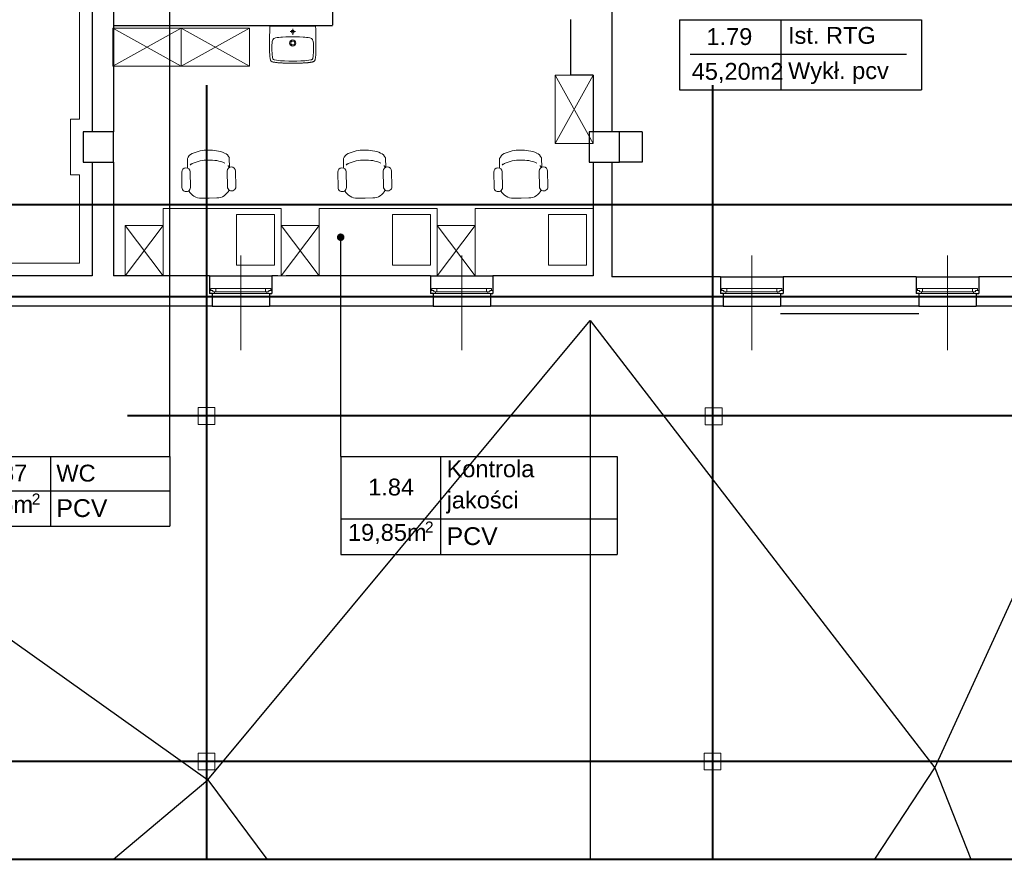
# Model space of a CAD drawing. Header units: millimetres. Extents: x 6612728327 to 6612744462, y 5733542327 to 5733552841.
# Tile 22 of 124: x 6612733437 to 6612734605, y 5733543457 to 5733544453. Entities that reach past the tile are written whole.
import ezdxf

# ---------------------------------------------------------------- set-up
doc = ezdxf.new("R2010")
doc.units = ezdxf.units.MM
doc.header["$MEASUREMENT"] = 0
for name, color, linetype in [('!!!!_SCIANY GRUBE', 7, 'Continuous'), ('_ ARKUSZ _ 01 _ RAMKA', 7, 'Continuous'), ('_A TECHN._wyposazenie sanitariaty', 7, 'Continuous'), ('_ATECHN-MEBLE', 7, 'Continuous'), ('A_A-OPISY POM', 7, 'Continuous'), ('A_ocieplenie', 7, 'Continuous'), ('A_Stolarka_okna', 7, 'Continuous'), ('inw_STOLARKAOKIENNA', 7, 'Continuous'), ('inw_słupy STAL', 7, 'Continuous'), ('inw_WIDOK', 7, 'Continuous'), ('WIDOK', 7, 'Continuous')]:
    doc.layers.add(name, color=color, linetype=linetype)
doc.styles.add('GENERATED_STYLE_1', font='arial.ttf')

msp = doc.modelspace()

# ---------------------------------------------------------------- hatches: boundary and pattern name
at = {"layer": 'A_A-OPISY POM', "linetype": 'Continuous', "lineweight": 25}
msp.add_hatch(color=7, dxfattribs=at).paths.add_polyline_path([(6612733818.016018, 5733544199.258996, 1), (6612733818.016018, 5733544190.258996, 1)])

# ---------------------------------------------------------------- linework, layer by layer
at = {"layer": '!!!!_SCIANY GRUBE', "color": 7, "lineweight": 30}
for p, q in [((6612734139.516481, 5733544583.844683), (6612734139.516481, 5733544319.844682)), ((6612733808.480913, 5733544547.844683), (6612733808.480913, 5733544446.09392)), ((6612733523.516481, 5733544481.784864), (6612733523.516481, 5733544319.844682)), ((6612733548.516481, 5733544481.784864), (6612733548.516481, 5733544319.844682)), ((6612733548.516481, 5733544466.903114), (6612733548.516481, 5733544319.844682)), ((6612734090.516481, 5733544452.844682), (6612734090.516481, 5733544386.844682)), ((6612733548.516481, 5733544445.903114), (6612733808.480913, 5733544445.903114)), ((6612734117.516481, 5733544386.844682), (6612734090.516481, 5733544386.844682)), ((6612734117.516481, 5733544386.844682), (6612734117.516481, 5733544319.844682)), ((6612734175.516481, 5733544319.844682), (6612734148.516481, 5733544319.844682)), ((6612734175.516481, 5733544319.844682), (6612734175.516481, 5733544283.844682)), ((6612733523.516481, 5733544283.844682), (6612733523.516481, 5733544148.844682)), ((6612733523.516481, 5733544283.844682), (6612733523.516481, 5733544148.844682)), ((6612733548.516481, 5733544283.844682), (6612733548.516481, 5733544148.844682)), ((6612733548.516481, 5733544283.844682), (6612733548.516481, 5733544148.844682)), ((6612734117.516481, 5733544283.844682), (6612734117.516481, 5733544148.844682)), ((6612734139.516481, 5733544283.844682), (6612734139.516481, 5733544147.844682)), ((6612734175.516481, 5733544283.844682), (6612734148.516481, 5733544283.844682)), ((6612733523.516481, 5733544148.844682), (6612733397.51648, 5733544148.844682)), ((6612733523.516481, 5733544148.844682), (6612733510.891697, 5733544148.844682)), ((6612733662.516481, 5733544148.844682), (6612733548.516481, 5733544148.844682)), ((6612733662.516481, 5733544148.844682), (6612733548.516481, 5733544148.844682)), ((6612733662.516481, 5733544148.844682), (6612733662.516481, 5733544127.902629)), ((6612733662.516481, 5733544148.844682), (6612733662.516481, 5733544127.902629)), ((6612733743.097687, 5733544148.844682), (6612733736.516481, 5733544148.844682)), ((6612733743.097687, 5733544148.844682), (6612733736.516481, 5733544148.844682)), ((6612733736.516481, 5733544148.844682), (6612733736.516481, 5733544127.902629)), ((6612733743.516481, 5733544148.844682), (6612733736.516481, 5733544148.844682)), ((6612733743.516481, 5733544148.844682), (6612733736.516481, 5733544148.844682)), ((6612733736.516481, 5733544148.844682), (6612733736.516481, 5733544127.902629)), ((6612733924.516481, 5733544148.844682), (6612733753.516481, 5733544148.844682)), ((6612733924.516481, 5733544148.844682), (6612733924.516481, 5733544127.902629)), ((6612733998.516481, 5733544148.844682), (6612733998.516481, 5733544127.902629)), ((6612734117.516481, 5733544148.844682), (6612733998.516481, 5733544148.844682)), ((6612734268.516482, 5733544147.844682), (6612734139.516481, 5733544147.844682)), ((6612734268.516482, 5733544147.844682), (6612734268.516482, 5733544127.902629)), ((6612734500.516482, 5733544147.844682), (6612734342.516482, 5733544147.844682)), ((6612734342.516482, 5733544147.844682), (6612734342.516482, 5733544127.902629)), ((6612734500.516482, 5733544147.844682), (6612734500.516482, 5733544127.902629)), ((6612734574.516482, 5733544147.844682), (6612734574.516482, 5733544127.902629)), ((6612734713.516482, 5733544147.844682), (6612734574.516482, 5733544147.844682)), ((6612733665.516481, 5733544127.902629), (6612733662.516481, 5733544127.902629)), ((6612733665.516481, 5733544127.902629), (6612733662.516481, 5733544127.902629)), ((6612733665.516481, 5733544127.902629), (6612733665.516481, 5733544112.844682)), ((6612733665.516481, 5733544127.902629), (6612733665.516481, 5733544112.844682)), ((6612733733.516481, 5733544127.902629), (6612733733.516481, 5733544112.844682)), ((6612733733.516481, 5733544127.902629), (6612733736.516481, 5733544127.902629)), ((6612733733.516481, 5733544127.902629), (6612733733.516481, 5733544112.844682)), ((6612733733.516481, 5733544127.902629), (6612733736.516481, 5733544127.902629)), ((6612733927.516481, 5733544127.902629), (6612733924.516481, 5733544127.902629)), ((6612733927.516481, 5733544127.902629), (6612733927.516481, 5733544112.844682)), ((6612733995.516481, 5733544127.902629), (6612733995.516481, 5733544112.844682)), ((6612733995.516481, 5733544127.902629), (6612733998.516481, 5733544127.902629)), ((6612734271.516482, 5733544127.902629), (6612734268.516482, 5733544127.902629)), ((6612734271.516482, 5733544127.902629), (6612734271.516482, 5733544112.844682)), ((6612734339.516482, 5733544127.902629), (6612734339.516482, 5733544112.844682)), ((6612734339.516482, 5733544127.902629), (6612734342.516482, 5733544127.902629)), ((6612734503.516482, 5733544127.902629), (6612734500.516482, 5733544127.902629)), ((6612734503.516482, 5733544127.902629), (6612734503.516482, 5733544112.844682)), ((6612734571.516482, 5733544127.902629), (6612734571.516482, 5733544112.844682)), ((6612734571.516482, 5733544127.902629), (6612734574.516482, 5733544127.902629)), ((6612733665.516481, 5733544112.844682), (6612733394.51648, 5733544112.844682)), ((6612733665.516481, 5733544112.844682), (6612733510.891697, 5733544112.844682)), ((6612733743.097687, 5733544112.844682), (6612733733.516481, 5733544112.844682)), ((6612733927.516481, 5733544112.844682), (6612733733.516481, 5733544112.844682)), ((6612734271.516482, 5733544112.844682), (6612733995.516481, 5733544112.844682)), ((6612734503.516482, 5733544112.844682), (6612734339.516482, 5733544112.844682)), ((6612734748.516482, 5733544112.844682), (6612734571.516482, 5733544112.844682))]:
    msp.add_line(p, q, dxfattribs=at)
at = {"layer": '!!!!_SCIANY GRUBE', "color": 7, "lineweight": 30, "flags": 128}
for points in [[(6612733512.516481, 5733544283.844682), (6612733548.516481, 5733544283.844682), (6612733548.516481, 5733544319.844682), (6612733512.516481, 5733544319.844682)], [(6612733512.516481, 5733544283.844682), (6612733548.516481, 5733544283.844682), (6612733548.516481, 5733544319.844682), (6612733512.516481, 5733544319.844682)], [(6612733512.516481, 5733544283.844682), (6612733548.516481, 5733544283.844682), (6612733548.516481, 5733544319.844682), (6612733512.516481, 5733544319.844682)], [(6612734112.516481, 5733544283.844682), (6612734148.516481, 5733544283.844682), (6612734148.516481, 5733544319.844682), (6612734112.516481, 5733544319.844682)], [(6612734112.516481, 5733544283.844682), (6612734148.516481, 5733544283.844682), (6612734148.516481, 5733544319.844682), (6612734112.516481, 5733544319.844682)]]:
    msp.add_lwpolyline(points, close=True, dxfattribs=at)
at = {"layer": '_ ARKUSZ _ 01 _ RAMKA', "color": 7, "lineweight": 40}
msp.add_line((6612730761.600903, 5733543457.131468), (6612744298.273997, 5733543457.131468), dxfattribs=at)
at = {"layer": '_A TECHN._wyposazenie sanitariaty', "color": 7, "lineweight": 18, "flags": 128}
for points in [[(6612733788.318462, 5733544445.033222), (6612733734.049012, 5733544445.033222), (6612733733.918557, 5733544440.963071), (6612733733.840169, 5733544437.649332), (6612733733.788102, 5733544434.8577), (6612733733.762068, 5733544432.483469), (6612733733.736034, 5733544430.422216), (6612733733.709714, 5733544428.569807), (6612733733.709714, 5733544426.89992), (6612733733.683681, 5733544425.386523), (6612733733.683681, 5733544421.525215), (6612733733.657646, 5733544420.429217), (6612733733.657646, 5733544419.385574), (6612733733.683681, 5733544418.394285), (6612733733.683681, 5733544416.567909), (6612733733.709714, 5733544416.15051)], [(6612733764.301593, 5733544438.536486), (6612733758.039734, 5733544438.536486)], [(6612733761.170664, 5733544434.879373), (6612733761.170664, 5733544442.014879)], [(6612733788.318348, 5733544445.033222), (6612733788.448804, 5733544440.963071), (6612733788.527191, 5733544437.649332), (6612733788.579259, 5733544434.8577), (6612733788.605293, 5733544432.483469), (6612733788.631327, 5733544430.422216), (6612733788.657647, 5733544428.569807), (6612733788.657647, 5733544425.386523), (6612733788.683681, 5733544422.725348)], [(6612733761.209771, 5733544432.561571), (6612733757.113586, 5733544432.535537), (6612733753.017115, 5733544432.405082), (6612733748.920929, 5733544432.170204), (6612733746.885711, 5733544432.013716), (6612733744.850778, 5733544431.778838), (6612733742.841593, 5733544431.465859), (6612733740.832694, 5733544431.048174), (6612733739.841118, 5733544430.761229), (6612733738.901896, 5733544430.369863), (6612733738.458463, 5733544430.082918), (6612733738.09313, 5733544429.74362), (6612733737.806185, 5733544429.32622), (6612733737.545275, 5733544428.882786), (6612733737.205976, 5733544427.917244), (6612733736.971099, 5733544426.925955), (6612733736.65812, 5733544424.890736), (6612733736.501632, 5733544422.855803), (6612733736.449277, 5733544421.81216), (6612733736.423244, 5733544421.290338), (6612733736.423244, 5733544418.289577), (6612733736.501632, 5733544415.889312), (6612733736.605767, 5733544413.462727), (6612733736.788576, 5733544411.062462), (6612733737.049486, 5733544408.662197), (6612733737.23201, 5733544407.461779), (6612733737.388499, 5733544406.887889), (6612733737.623376, 5733544406.313999), (6612733737.936641, 5733544405.818212), (6612733738.171232, 5733544405.609369), (6612733738.432142, 5733544405.452879), (6612733738.980284, 5733544405.218003), (6612733739.554173, 5733544405.03548), (6612733741.928405, 5733544404.61808), (6612733744.328957, 5733544404.330849), (6612733746.72922, 5733544404.122292), (6612733751.556071, 5733544403.809027), (6612733756.382921, 5733544403.652538), (6612733761.209771, 5733544403.60047)], [(6612733761.157417, 5733544432.561571), (6612733765.253603, 5733544432.535537), (6612733769.350075, 5733544432.405082), (6612733773.420226, 5733544432.170204), (6612733775.48148, 5733544432.013716), (6612733777.516412, 5733544431.778838), (6612733779.525597, 5733544431.465859), (6612733781.534495, 5733544431.048174), (6612733782.526072, 5733544430.761229), (6612733783.465293, 5733544430.369863), (6612733783.882693, 5733544430.082918), (6612733784.274059, 5733544429.74362), (6612733784.561004, 5733544429.32622), (6612733784.79588, 5733544428.882786), (6612733785.161213, 5733544427.917244), (6612733785.39609, 5733544426.925955), (6612733785.683034, 5733544424.890736), (6612733785.865559, 5733544422.855803), (6612733785.917912, 5733544421.81216), (6612733785.943946, 5733544421.290338), (6612733785.943946, 5733544420.716163)], [(6612733733.709714, 5733544416.150223), (6612733733.735747, 5733544414.924057), (6612733733.788102, 5733544413.567148)], [(6612733733.735747, 5733544414.924057), (6612733733.709714, 5733544414.924057)], [(6612733733.787816, 5733544413.567435), (6612733733.787816, 5733544413.489047)], [(6612733733.788102, 5733544413.489047), (6612733733.840169, 5733544412.367016), (6612733733.840169, 5733544412.314949), (6612733733.866203, 5733544411.688705), (6612733733.944591, 5733544410.775517), (6612733733.996659, 5733544409.914398), (6612733734.075047, 5733544409.105631), (6612733734.153148, 5733544408.348932), (6612733734.231535, 5733544407.618554), (6612733734.335957, 5733544406.940243), (6612733734.414059, 5733544406.313999), (6612733734.544514, 5733544405.71379), (6612733734.648935, 5733544405.296391)], [(6612733785.94406, 5733544420.716163), (6612733785.94406, 5733544418.289577), (6612733785.865672, 5733544415.889312), (6612733785.735217, 5733544413.462727), (6612733785.552694, 5733544411.062462), (6612733785.317817, 5733544408.662197), (6612733785.10926, 5733544407.461779), (6612733784.978805, 5733544406.887889), (6612733784.743927, 5733544406.313999), (6612733784.404629, 5733544405.818212), (6612733784.196073, 5733544405.609369), (6612733783.935161, 5733544405.452879), (6612733783.387019, 5733544405.218003), (6612733782.81313, 5733544405.03548), (6612733780.438899, 5733544404.61808), (6612733778.038348, 5733544404.330849), (6612733775.638083, 5733544404.122292), (6612733770.811232, 5733544403.809027), (6612733765.984383, 5733544403.652538), (6612733761.157532, 5733544403.60047)], [(6612733788.657532, 5733544416.150223), (6612733788.631498, 5733544414.924057), (6612733788.579144, 5733544413.567148), (6612733788.579144, 5733544413.489047), (6612733788.527077, 5733544412.367016), (6612733788.527077, 5733544412.314949), (6612733788.475009, 5733544411.688705)], [(6612733788.631498, 5733544414.924057), (6612733788.605465, 5733544414.924057)], [(6612733788.683623, 5733544422.725348), (6612733788.683623, 5733544417.455063), (6612733788.65759, 5733544416.567909), (6612733788.65759, 5733544416.15051)], [(6612733734.596868, 5733544405.479199), (6612733734.622902, 5733544405.374778), (6612733734.67497, 5733544405.270356), (6612733734.805425, 5733544404.87899), (6612733734.961914, 5733544404.487624), (6612733735.144724, 5733544404.174645), (6612733735.327247, 5733544403.861381), (6612733735.562124, 5733544403.60047), (6612733735.823034, 5733544403.391912), (6612733736.136013, 5733544403.183069), (6612733736.475311, 5733544403.026581), (6612733736.840643, 5733544402.870091), (6612733737.23201, 5733544402.739636), (6612733738.066811, 5733544402.530793), (6612733738.536564, 5733544402.426372), (6612733739.006031, 5733544402.34827), (6612733739.50182, 5733544402.243849), (6612733740.023642, 5733544402.165461), (6612733740.545464, 5733544402.087358), (6612733741.641174, 5733544401.930583), (6612733742.241383, 5733544401.878516), (6612733742.841593, 5733544401.800128), (6612733743.46755, 5733544401.74806), (6612733744.119826, 5733544401.669673), (6612733744.798424, 5733544401.617605), (6612733745.502769, 5733544401.565537), (6612733746.259467, 5733544401.513184), (6612733747.016166, 5733544401.461116), (6612733747.850965, 5733544401.408762), (6612733748.712086, 5733544401.382729), (6612733749.598954, 5733544401.33066), (6612733750.564495, 5733544401.278307), (6612733751.582106, 5733544401.226238), (6612733752.651782, 5733544401.200205), (6612733753.825881, 5733544401.147851), (6612733755.052047, 5733544401.121817), (6612733756.408955, 5733544401.095783), (6612733757.843965, 5733544401.06975), (6612733759.461497, 5733544401.043715), (6612733761.183452, 5733544401.043715)], [(6612733787.692163, 5733544405.270356), (6612733787.561707, 5733544404.87899), (6612733787.405218, 5733544404.487624), (6612733787.222408, 5733544404.174645), (6612733787.039886, 5733544403.861381), (6612733786.805008, 5733544403.60047), (6612733786.518064, 5733544403.391912), (6612733786.231119, 5733544403.183069), (6612733785.891821, 5733544403.026581), (6612733785.526487, 5733544402.870091), (6612733785.135121, 5733544402.739636), (6612733784.717722, 5733544402.635215), (6612733784.274288, 5733544402.530793), (6612733783.830568, 5733544402.426372), (6612733783.361099, 5733544402.34827), (6612733782.865312, 5733544402.243849), (6612733782.343491, 5733544402.165461), (6612733781.821669, 5733544402.087358), (6612733780.725958, 5733544401.930583), (6612733780.125749, 5733544401.878516), (6612733779.525539, 5733544401.800128), (6612733778.899582, 5733544401.74806), (6612733778.247306, 5733544401.669673), (6612733777.568708, 5733544401.617605), (6612733776.864364, 5733544401.565537), (6612733776.107665, 5733544401.513184), (6612733775.324933, 5733544401.461116), (6612733774.516167, 5733544401.408762), (6612733773.655046, 5733544401.382729), (6612733772.768178, 5733544401.33066), (6612733771.802637, 5733544401.278307), (6612733770.785027, 5733544401.226238), (6612733769.71535, 5733544401.200205), (6612733768.541251, 5733544401.147851), (6612733767.315084, 5733544401.121817), (6612733765.958177, 5733544401.095783), (6612733764.497133, 5733544401.06975), (6612733762.905634, 5733544401.043715), (6612733761.183681, 5733544401.043715)], [(6612733788.474895, 5733544411.688705), (6612733788.422828, 5733544410.775517), (6612733788.370473, 5733544409.914398), (6612733788.292372, 5733544409.105631), (6612733788.213984, 5733544408.348932), (6612733788.135596, 5733544407.618554), (6612733788.031462, 5733544406.940243), (6612733787.953073, 5733544406.313999), (6612733787.822618, 5733544405.71379), (6612733787.692163, 5733544405.296391)], [(6612733787.718253, 5733544405.374778), (6612733787.69222, 5733544405.270356)], [(6612733787.71831, 5733544405.374492), (6612733787.770379, 5733544405.478913)]]:
    msp.add_lwpolyline(points, dxfattribs=at)
at = {"layer": '_A TECHN._wyposazenie sanitariaty', "color": 7, "lineweight": 18}
for centre, radius in [((6612733761.170664, 5733544438.536486), 1.748059), ((6612733761.170664, 5733544425.047368), 3.691874), ((6612733761.172323, 5733544425.047225), 2.296058)]:
    msp.add_circle(centre, radius, dxfattribs=at)
at = {"layer": '_ATECHN-MEBLE', "color": 7, "lineweight": 18}
for p, q in [((6612733547.885012, 5733544397.665717), (6612733628.902203, 5733544442.665106)), ((6612733628.902203, 5733544397.665717), (6612733547.885012, 5733544442.665106)), ((6612733628.742332, 5733544397.665717), (6612733709.759521, 5733544442.665106)), ((6612733709.759521, 5733544397.665717), (6612733628.742332, 5733544442.665106)), ((6612734117.516481, 5733544305.827492), (6612734072.517094, 5733544386.844682)), ((6612734117.516481, 5733544386.844682), (6612734072.517094, 5733544305.827492)), ((6612733636.44795, 5733544288.00279), (6612733636.438068, 5733544276.813607)), ((6612733685.99331, 5733544288.821145), (6612733686.372716, 5733544277.638392)), ((6612733821.447339, 5733544288.00279), (6612733821.437456, 5733544276.813607)), ((6612733870.992699, 5733544288.821145), (6612733871.372105, 5733544277.638392)), ((6612734006.446728, 5733544288.00279), (6612734006.436845, 5733544276.813607)), ((6612734055.992086, 5733544288.821145), (6612734056.371493, 5733544277.638392)), ((6612733683.730282, 5733544254.616329), (6612733683.426727, 5733544272.994313)), ((6612733693.725679, 5733544254.781425), (6612733693.422125, 5733544273.15941)), ((6612733868.729671, 5733544254.616329), (6612733868.426116, 5733544272.994313)), ((6612733878.725067, 5733544254.781425), (6612733878.421513, 5733544273.15941)), ((6612734053.729059, 5733544254.616329), (6612734053.425505, 5733544272.994313)), ((6612734063.724456, 5733544254.781425), (6612734063.420901, 5733544273.15941)), ((6612733629.843981, 5733544253.726273), (6612733629.540426, 5733544272.104258)), ((6612733639.839377, 5733544253.89137), (6612733639.535823, 5733544272.269354)), ((6612733814.843369, 5733544253.726273), (6612733814.539815, 5733544272.104258)), ((6612733824.838766, 5733544253.89137), (6612733824.535212, 5733544272.269354)), ((6612733999.842758, 5733544253.726273), (6612733999.539204, 5733544272.104258)), ((6612734009.838155, 5733544253.89137), (6612734009.5346, 5733544272.269354)), ((6612733662.001089, 5733544241.160978), (6612733652.756193, 5733544241.008278)), ((6612733662.001089, 5733544241.160978), (6612733671.245984, 5733544241.31368)), ((6612733847.000477, 5733544241.160978), (6612733837.755582, 5733544241.008278)), ((6612733847.000477, 5733544241.160978), (6612733856.245373, 5733544241.31368)), ((6612734031.999866, 5733544241.160978), (6612734022.754971, 5733544241.008278)), ((6612734031.999866, 5733544241.160978), (6612734041.244761, 5733544241.31368)), ((6612733607.517705, 5733544148.844682), (6612733562.518316, 5733544208.861872)), ((6612733607.517705, 5733544208.861872), (6612733562.518316, 5733544148.844682)), ((6612733792.517094, 5733544148.844682), (6612733747.517705, 5733544208.861872)), ((6612733792.517094, 5733544208.861872), (6612733747.517705, 5733544148.844682)), ((6612733977.516481, 5733544148.844682), (6612733932.517094, 5733544208.861872)), ((6612733977.516481, 5733544208.861872), (6612733932.517094, 5733544148.844682))]:
    msp.add_line(p, q, dxfattribs=at)
at = {"layer": '_ATECHN-MEBLE', "color": 7, "lineweight": 18, "flags": 128}
for points in [[(6612733007.51648, 5733544864.844683), (6612732963.51648, 5733544864.844683), (6612732963.51648, 5733544822.844683), (6612732963.51648, 5733544298.844682), (6612732977.51648, 5733544298.844682), (6612732977.51648, 5733544163.844682), (6612733508.516481, 5733544163.844682), (6612733508.516481, 5733544268.844682), (6612733497.516481, 5733544268.844682), (6612733497.516481, 5733544334.844682), (6612733508.516481, 5733544334.844682), (6612733508.516481, 5733544864.844683)], [(6612733547.885012, 5733544442.665106), (6612733547.885012, 5733544397.665717), (6612733628.902203, 5733544397.665717), (6612733628.902203, 5733544442.665106)], [(6612733628.742332, 5733544442.665106), (6612733628.742332, 5733544397.665717), (6612733709.759521, 5733544397.665717), (6612733709.759521, 5733544442.665106)], [(6612734072.517094, 5733544305.827492), (6612734117.516481, 5733544305.827492), (6612734117.516481, 5733544386.844682), (6612734072.517094, 5733544386.844682)], [(6612733607.517705, 5733544148.844682), (6612733607.517705, 5733544228.844682), (6612733747.517705, 5733544228.844682), (6612733747.517705, 5733544148.844682)], [(6612733792.517094, 5733544148.844682), (6612733792.517094, 5733544228.844682), (6612733932.517094, 5733544228.844682), (6612733932.517094, 5733544148.844682)], [(6612733977.516481, 5733544148.844682), (6612733977.516481, 5733544228.844682), (6612734117.516481, 5733544228.844682), (6612734117.516481, 5733544148.844682)], [(6612733739.34987, 5733544161.74192), (6612733694.34987, 5733544161.74192), (6612733694.34987, 5733544221.74192), (6612733739.34987, 5733544221.74192)], [(6612733924.349258, 5733544161.74192), (6612733879.349258, 5733544161.74192), (6612733879.349258, 5733544221.74192), (6612733924.349258, 5733544221.74192)], [(6612734109.348647, 5733544161.74192), (6612734064.348647, 5733544161.74192), (6612734064.348647, 5733544221.74192), (6612734109.348647, 5733544221.74192)], [(6612733562.518316, 5733544148.844682), (6612733607.517705, 5733544148.844682), (6612733607.517705, 5733544208.861872), (6612733562.518316, 5733544208.861872)], [(6612733747.517705, 5733544148.844682), (6612733792.517094, 5733544148.844682), (6612733792.517094, 5733544208.861872), (6612733747.517705, 5733544208.861872)], [(6612733932.517094, 5733544148.844682), (6612733977.516481, 5733544148.844682), (6612733977.516481, 5733544208.861872), (6612733932.517094, 5733544208.861872)]]:
    msp.add_lwpolyline(points, close=True, dxfattribs=at)
for points in [[(6612733788.318462, 5733544445.033222), (6612733734.049012, 5733544445.033222), (6612733733.918557, 5733544440.963071), (6612733733.840169, 5733544437.649332), (6612733733.788102, 5733544434.8577), (6612733733.762068, 5733544432.483469), (6612733733.736034, 5733544430.422216), (6612733733.709714, 5733544428.569807), (6612733733.709714, 5733544426.89992), (6612733733.683681, 5733544425.386523), (6612733733.683681, 5733544421.525215), (6612733733.657646, 5733544420.429217), (6612733733.657646, 5733544419.385574), (6612733733.683681, 5733544418.394285), (6612733733.683681, 5733544416.567909), (6612733733.709714, 5733544416.15051)], [(6612733764.301593, 5733544438.536486), (6612733758.039734, 5733544438.536486)], [(6612733761.170664, 5733544434.879373), (6612733761.170664, 5733544442.014879)], [(6612733788.318348, 5733544445.033222), (6612733788.448804, 5733544440.963071), (6612733788.527191, 5733544437.649332), (6612733788.579259, 5733544434.8577), (6612733788.605293, 5733544432.483469), (6612733788.631327, 5733544430.422216), (6612733788.657647, 5733544428.569807), (6612733788.657647, 5733544425.386523), (6612733788.683681, 5733544422.725348)], [(6612733761.209771, 5733544432.561571), (6612733757.113586, 5733544432.535537), (6612733753.017115, 5733544432.405082), (6612733748.920929, 5733544432.170204), (6612733746.885711, 5733544432.013716), (6612733744.850778, 5733544431.778838), (6612733742.841593, 5733544431.465859), (6612733740.832694, 5733544431.048174), (6612733739.841118, 5733544430.761229), (6612733738.901896, 5733544430.369863), (6612733738.458463, 5733544430.082918), (6612733738.09313, 5733544429.74362), (6612733737.806185, 5733544429.32622), (6612733737.545275, 5733544428.882786), (6612733737.205976, 5733544427.917244), (6612733736.971099, 5733544426.925955), (6612733736.65812, 5733544424.890736), (6612733736.501632, 5733544422.855803), (6612733736.449277, 5733544421.81216), (6612733736.423244, 5733544421.290338), (6612733736.423244, 5733544418.289577), (6612733736.501632, 5733544415.889312), (6612733736.605767, 5733544413.462727), (6612733736.788576, 5733544411.062462), (6612733737.049486, 5733544408.662197), (6612733737.23201, 5733544407.461779), (6612733737.388499, 5733544406.887889), (6612733737.623376, 5733544406.313999), (6612733737.936641, 5733544405.818212), (6612733738.171232, 5733544405.609369), (6612733738.432142, 5733544405.452879), (6612733738.980284, 5733544405.218003), (6612733739.554173, 5733544405.03548), (6612733741.928405, 5733544404.61808), (6612733744.328957, 5733544404.330849), (6612733746.72922, 5733544404.122292), (6612733751.556071, 5733544403.809027), (6612733756.382921, 5733544403.652538), (6612733761.209771, 5733544403.60047)], [(6612733761.157417, 5733544432.561571), (6612733765.253603, 5733544432.535537), (6612733769.350075, 5733544432.405082), (6612733773.420226, 5733544432.170204), (6612733775.48148, 5733544432.013716), (6612733777.516412, 5733544431.778838), (6612733779.525597, 5733544431.465859), (6612733781.534495, 5733544431.048174), (6612733782.526072, 5733544430.761229), (6612733783.465293, 5733544430.369863), (6612733783.882693, 5733544430.082918), (6612733784.274059, 5733544429.74362), (6612733784.561004, 5733544429.32622), (6612733784.79588, 5733544428.882786), (6612733785.161213, 5733544427.917244), (6612733785.39609, 5733544426.925955), (6612733785.683034, 5733544424.890736), (6612733785.865559, 5733544422.855803), (6612733785.917912, 5733544421.81216), (6612733785.943946, 5733544421.290338), (6612733785.943946, 5733544420.716163)], [(6612733733.709714, 5733544416.150223), (6612733733.735747, 5733544414.924057), (6612733733.788102, 5733544413.567148)], [(6612733733.735747, 5733544414.924057), (6612733733.709714, 5733544414.924057)], [(6612733733.787816, 5733544413.567435), (6612733733.787816, 5733544413.489047)], [(6612733733.788102, 5733544413.489047), (6612733733.840169, 5733544412.367016), (6612733733.840169, 5733544412.314949), (6612733733.866203, 5733544411.688705), (6612733733.944591, 5733544410.775517), (6612733733.996659, 5733544409.914398), (6612733734.075047, 5733544409.105631), (6612733734.153148, 5733544408.348932), (6612733734.231535, 5733544407.618554), (6612733734.335957, 5733544406.940243), (6612733734.414059, 5733544406.313999), (6612733734.544514, 5733544405.71379), (6612733734.648935, 5733544405.296391)], [(6612733785.94406, 5733544420.716163), (6612733785.94406, 5733544418.289577), (6612733785.865672, 5733544415.889312), (6612733785.735217, 5733544413.462727), (6612733785.552694, 5733544411.062462), (6612733785.317817, 5733544408.662197), (6612733785.10926, 5733544407.461779), (6612733784.978805, 5733544406.887889), (6612733784.743927, 5733544406.313999), (6612733784.404629, 5733544405.818212), (6612733784.196073, 5733544405.609369), (6612733783.935161, 5733544405.452879), (6612733783.387019, 5733544405.218003), (6612733782.81313, 5733544405.03548), (6612733780.438899, 5733544404.61808), (6612733778.038348, 5733544404.330849), (6612733775.638083, 5733544404.122292), (6612733770.811232, 5733544403.809027), (6612733765.984383, 5733544403.652538), (6612733761.157532, 5733544403.60047)], [(6612733788.657532, 5733544416.150223), (6612733788.631498, 5733544414.924057), (6612733788.579144, 5733544413.567148), (6612733788.579144, 5733544413.489047), (6612733788.527077, 5733544412.367016), (6612733788.527077, 5733544412.314949), (6612733788.475009, 5733544411.688705)], [(6612733788.631498, 5733544414.924057), (6612733788.605465, 5733544414.924057)], [(6612733788.683623, 5733544422.725348), (6612733788.683623, 5733544417.455063), (6612733788.65759, 5733544416.567909), (6612733788.65759, 5733544416.15051)], [(6612733734.596868, 5733544405.479199), (6612733734.622902, 5733544405.374778), (6612733734.67497, 5733544405.270356), (6612733734.805425, 5733544404.87899), (6612733734.961914, 5733544404.487624), (6612733735.144724, 5733544404.174645), (6612733735.327247, 5733544403.861381), (6612733735.562124, 5733544403.60047), (6612733735.823034, 5733544403.391912), (6612733736.136013, 5733544403.183069), (6612733736.475311, 5733544403.026581), (6612733736.840643, 5733544402.870091), (6612733737.23201, 5733544402.739636), (6612733738.066811, 5733544402.530793), (6612733738.536564, 5733544402.426372), (6612733739.006031, 5733544402.34827), (6612733739.50182, 5733544402.243849), (6612733740.023642, 5733544402.165461), (6612733740.545464, 5733544402.087358), (6612733741.641174, 5733544401.930583), (6612733742.241383, 5733544401.878516), (6612733742.841593, 5733544401.800128), (6612733743.46755, 5733544401.74806), (6612733744.119826, 5733544401.669673), (6612733744.798424, 5733544401.617605), (6612733745.502769, 5733544401.565537), (6612733746.259467, 5733544401.513184), (6612733747.016166, 5733544401.461116), (6612733747.850965, 5733544401.408762), (6612733748.712086, 5733544401.382729), (6612733749.598954, 5733544401.33066), (6612733750.564495, 5733544401.278307), (6612733751.582106, 5733544401.226238), (6612733752.651782, 5733544401.200205), (6612733753.825881, 5733544401.147851), (6612733755.052047, 5733544401.121817), (6612733756.408955, 5733544401.095783), (6612733757.843965, 5733544401.06975), (6612733759.461497, 5733544401.043715), (6612733761.183452, 5733544401.043715)], [(6612733787.692163, 5733544405.270356), (6612733787.561707, 5733544404.87899), (6612733787.405218, 5733544404.487624), (6612733787.222408, 5733544404.174645), (6612733787.039886, 5733544403.861381), (6612733786.805008, 5733544403.60047), (6612733786.518064, 5733544403.391912), (6612733786.231119, 5733544403.183069), (6612733785.891821, 5733544403.026581), (6612733785.526487, 5733544402.870091), (6612733785.135121, 5733544402.739636), (6612733784.717722, 5733544402.635215), (6612733784.274288, 5733544402.530793), (6612733783.830568, 5733544402.426372), (6612733783.361099, 5733544402.34827), (6612733782.865312, 5733544402.243849), (6612733782.343491, 5733544402.165461), (6612733781.821669, 5733544402.087358), (6612733780.725958, 5733544401.930583), (6612733780.125749, 5733544401.878516), (6612733779.525539, 5733544401.800128), (6612733778.899582, 5733544401.74806), (6612733778.247306, 5733544401.669673), (6612733777.568708, 5733544401.617605), (6612733776.864364, 5733544401.565537), (6612733776.107665, 5733544401.513184), (6612733775.324933, 5733544401.461116), (6612733774.516167, 5733544401.408762), (6612733773.655046, 5733544401.382729), (6612733772.768178, 5733544401.33066), (6612733771.802637, 5733544401.278307), (6612733770.785027, 5733544401.226238), (6612733769.71535, 5733544401.200205), (6612733768.541251, 5733544401.147851), (6612733767.315084, 5733544401.121817), (6612733765.958177, 5733544401.095783), (6612733764.497133, 5733544401.06975), (6612733762.905634, 5733544401.043715), (6612733761.183681, 5733544401.043715)], [(6612733788.474895, 5733544411.688705), (6612733788.422828, 5733544410.775517), (6612733788.370473, 5733544409.914398), (6612733788.292372, 5733544409.105631), (6612733788.213984, 5733544408.348932), (6612733788.135596, 5733544407.618554), (6612733788.031462, 5733544406.940243), (6612733787.953073, 5733544406.313999), (6612733787.822618, 5733544405.71379), (6612733787.692163, 5733544405.296391)], [(6612733787.718253, 5733544405.374778), (6612733787.69222, 5733544405.270356)], [(6612733787.71831, 5733544405.374492), (6612733787.770379, 5733544405.478913)]]:
    msp.add_lwpolyline(points, dxfattribs=at)
at = {"layer": '_ATECHN-MEBLE', "color": 7, "lineweight": 18}
for centre, radius in [((6612733761.170664, 5733544438.536486), 1.748059), ((6612733761.170664, 5733544425.047368), 3.691874), ((6612733761.172323, 5733544425.047225), 2.296058)]:
    msp.add_circle(centre, radius, dxfattribs=at)
for centre, radius, start, end in [((6612733660.341004, 5733544254.043599), 43.986367, 89.001652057, 114.851810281), ((6612733663.234812, 5733544254.091397), 43.986367, 67.040976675, 92.891219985), ((6612733845.340393, 5733544254.043599), 43.986367, 89.001652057, 114.851810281), ((6612733848.2342, 5733544254.091397), 43.986367, 67.040976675, 92.891219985), ((6612734030.339782, 5733544254.043599), 43.986367, 89.001652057, 114.851810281), ((6612734033.233588, 5733544254.091397), 43.986367, 67.040976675, 92.891219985), ((6612733646.150492, 5733544284.603994), 10.287759, 114.613671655, 160.709180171), ((6612733660.536617, 5733544242.200678), 43.986367, 89.001652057, 114.851810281), ((6612733663.430424, 5733544242.248476), 43.986367, 67.040976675, 92.891219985), ((6612733676.408309, 5733544285.103771), 10.287759, 21.183056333, 67.278753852), ((6612733831.14988, 5733544284.603994), 10.287759, 114.613671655, 160.709180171), ((6612733845.536006, 5733544242.200678), 43.986367, 89.001652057, 114.851810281), ((6612733848.429812, 5733544242.248476), 43.986367, 67.040976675, 92.891219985), ((6612733861.407697, 5733544285.103771), 10.287759, 21.183056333, 67.278753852), ((6612734016.149268, 5733544284.603994), 10.287759, 114.613671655, 160.709180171), ((6612734030.535395, 5733544242.200678), 43.986367, 89.001652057, 114.851810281), ((6612734033.429201, 5733544242.248476), 43.986367, 67.040976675, 92.891219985), ((6612734046.407085, 5733544285.103771), 10.287759, 21.183056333, 67.278753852), ((6612733634.538124, 5733544272.186806), 5.002324, 0.946436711, 180.946436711), ((6612733646.346105, 5733544272.761073), 10.287759, 114.613671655, 157.875823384), ((6612733676.603922, 5733544273.26085), 10.287759, 24.016471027, 67.278753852), ((6612733688.424426, 5733544273.076861), 5.002324, 0.946436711, 180.946436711), ((6612733819.537513, 5733544272.186806), 5.002324, 0.946436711, 180.946436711), ((6612733831.345493, 5733544272.761073), 10.287759, 114.613671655, 157.875823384), ((6612733861.60331, 5733544273.26085), 10.287759, 24.016471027, 67.278753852), ((6612733873.423815, 5733544273.076861), 5.002324, 0.946436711, 180.946436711), ((6612734004.536901, 5733544272.186806), 5.002324, 0.946436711, 180.946436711), ((6612734016.344882, 5733544272.761073), 10.287759, 114.613671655, 157.875823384), ((6612734046.602698, 5733544273.26085), 10.287759, 24.016471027, 67.278753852), ((6612734058.423203, 5733544273.076861), 5.002324, 0.946436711, 180.946436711), ((6612733634.841679, 5733544253.808822), 5.002324, 180.946436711, 0.946436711), ((6612733652.489274, 5733544257.168237), 16.162163, 206.486366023, 270.946436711), ((6612733670.979065, 5733544257.473638), 16.162163, 270.946436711, 335.406135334), ((6612733688.727981, 5733544254.698877), 5.002324, 180.946436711, 0.946436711), ((6612733819.841067, 5733544253.808822), 5.002324, 180.946436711, 0.946436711), ((6612733837.488663, 5733544257.168237), 16.162163, 206.486366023, 270.946436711), ((6612733855.978454, 5733544257.473638), 16.162163, 270.946436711, 335.406135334), ((6612733873.727369, 5733544254.698877), 5.002324, 180.946436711, 0.946436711), ((6612734004.840456, 5733544253.808822), 5.002324, 180.946436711, 0.946436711), ((6612734022.488051, 5733544257.168237), 16.162163, 206.486366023, 270.946436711), ((6612734040.977842, 5733544257.473638), 16.162163, 270.946436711, 335.406135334), ((6612734058.726758, 5733544254.698877), 5.002324, 180.946436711, 0.946436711)]:
    msp.add_arc(centre, radius, start, end, dxfattribs=at)
at = {"layer": 'A_A-OPISY POM', "color": 7, "lineweight": 25}
for p, q in [((6612734219.909344, 5733544452.585721), (6612734506.553205, 5733544452.585721)), ((6612734219.909344, 5733544452.585721), (6612734219.909344, 5733544369.61201)), ((6612734339.877659, 5733544452.585721), (6612734339.877659, 5733544370.442596)), ((6612734506.553205, 5733544452.585721), (6612734506.553205, 5733544369.61201)), ((6612734232.206719, 5733544411.842313), (6612734488.877495, 5733544411.842313)), ((6612734219.909344, 5733544369.61201), (6612734506.553205, 5733544369.61201)), ((6612733363.565669, 5733543934.937592), (6612733615.433358, 5733543934.937592)), ((6612733473.866798, 5733543934.937592), (6612733473.866798, 5733543851.963881)), ((6612733615.433358, 5733543934.937592), (6612733615.433358, 5733543851.963881)), ((6612733818.016018, 5733543934.937592), (6612734146.031567, 5733543934.937592)), ((6612733818.016018, 5733543934.937592), (6612733818.016018, 5733543818.714937)), ((6612733936.556473, 5733543934.937592), (6612733936.556473, 5733543818.714937)), ((6612734146.031567, 5733543934.937592), (6612734146.031567, 5733543818.714937)), ((6612733363.565669, 5733543894.194184), (6612733615.433358, 5733543894.194184)), ((6612733818.016018, 5733543860.94524), (6612734146.031567, 5733543860.94524)), ((6612733363.565669, 5733543851.963881), (6612733615.433358, 5733543851.963881)), ((6612733818.016018, 5733543818.714937), (6612734146.031567, 5733543818.714937))]:
    msp.add_line(p, q, dxfattribs=at)
at = {"layer": 'A_A-OPISY POM', "color": 7, "lineweight": 25, "flags": 128}
for points in [[(6612733615.433358, 5733543934.937592), (6612733615.433358, 5733544516.148272)], [(6612733818.016018, 5733543934.937592), (6612733818.016018, 5733544194.758996)]]:
    msp.add_lwpolyline(points, dxfattribs=at)
at = {"layer": 'A_ocieplenie', "color": 7, "lineweight": 30, "flags": 128}
msp.add_lwpolyline([(6612734503.516482, 5733544103.844682), (6612734339.516482, 5733544103.844682)], dxfattribs=at)
at = {"layer": 'A_Stolarka_okna', "color": 7, "lineweight": 20}
for p, q in [((6612733699.516481, 5733544173.026764), (6612733699.516481, 5733544060.884551)), ((6612733961.516481, 5733544173.026764), (6612733961.516481, 5733544060.884551)), ((6612734305.516482, 5733544173.026764), (6612734305.516482, 5733544060.884551)), ((6612734537.516482, 5733544173.026764), (6612734537.516482, 5733544060.884551))]:
    msp.add_line(p, q, dxfattribs=at)
at = {"layer": 'inw_STOLARKAOKIENNA', "color": 7, "lineweight": 18}
for p, q in [((6612733670.016481, 5733544133.902629), (6612733729.016481, 5733544133.902629)), ((6612733670.016481, 5733544133.902629), (6612733729.016481, 5733544133.902629)), ((6612733932.016481, 5733544133.902629), (6612733991.016481, 5733544133.902629)), ((6612734276.016482, 5733544133.902629), (6612734335.016482, 5733544133.902629)), ((6612734508.016482, 5733544133.902629), (6612734567.016482, 5733544133.902629)), ((6612733668.516481, 5733544127.902629), (6612733730.516481, 5733544127.902629)), ((6612733668.516481, 5733544127.902629), (6612733730.516481, 5733544127.902629)), ((6612733670.016481, 5733544130.152629), (6612733729.016481, 5733544130.152629)), ((6612733670.016481, 5733544130.152629), (6612733729.016481, 5733544130.152629)), ((6612733930.516481, 5733544127.902629), (6612733992.516481, 5733544127.902629)), ((6612733932.016481, 5733544130.152629), (6612733991.016481, 5733544130.152629)), ((6612734274.516482, 5733544127.902629), (6612734336.516482, 5733544127.902629)), ((6612734276.016482, 5733544130.152629), (6612734335.016482, 5733544130.152629)), ((6612734506.516482, 5733544127.902629), (6612734568.516482, 5733544127.902629)), ((6612734508.016482, 5733544130.152629), (6612734567.016482, 5733544130.152629))]:
    msp.add_line(p, q, dxfattribs=at)
at = {"layer": 'inw_STOLARKAOKIENNA', "color": 7, "lineweight": 18, "flags": 128}
for points in [[(6612733664.016481, 5733544131.652629), (6612733666.266481, 5733544131.652629), (6612733666.266481, 5733544130.152629), (6612733670.016481, 5733544130.152629), (6612733670.016481, 5733544133.902629), (6612733664.016481, 5733544133.902629)], [(6612733664.016481, 5733544131.652629), (6612733666.266481, 5733544131.652629), (6612733666.266481, 5733544130.152629), (6612733670.016481, 5733544130.152629), (6612733670.016481, 5733544133.902629), (6612733664.016481, 5733544133.902629)], [(6612733735.016481, 5733544131.652629), (6612733732.766481, 5733544131.652629), (6612733732.766481, 5733544130.152629), (6612733729.016481, 5733544130.152629), (6612733729.016481, 5733544133.902629), (6612733735.016481, 5733544133.902629)], [(6612733735.016481, 5733544131.652629), (6612733732.766481, 5733544131.652629), (6612733732.766481, 5733544130.152629), (6612733729.016481, 5733544130.152629), (6612733729.016481, 5733544133.902629), (6612733735.016481, 5733544133.902629)], [(6612733926.016481, 5733544131.652629), (6612733928.266481, 5733544131.652629), (6612733928.266481, 5733544130.152629), (6612733932.016481, 5733544130.152629), (6612733932.016481, 5733544133.902629), (6612733926.016481, 5733544133.902629)], [(6612733997.016481, 5733544131.652629), (6612733994.766481, 5733544131.652629), (6612733994.766481, 5733544130.152629), (6612733991.016481, 5733544130.152629), (6612733991.016481, 5733544133.902629), (6612733997.016481, 5733544133.902629)], [(6612734270.016482, 5733544131.652629), (6612734272.266482, 5733544131.652629), (6612734272.266482, 5733544130.152629), (6612734276.016482, 5733544130.152629), (6612734276.016482, 5733544133.902629), (6612734270.016482, 5733544133.902629)], [(6612734341.016482, 5733544131.652629), (6612734338.766482, 5733544131.652629), (6612734338.766482, 5733544130.152629), (6612734335.016482, 5733544130.152629), (6612734335.016482, 5733544133.902629), (6612734341.016482, 5733544133.902629)], [(6612734502.016482, 5733544131.652629), (6612734504.266482, 5733544131.652629), (6612734504.266482, 5733544130.152629), (6612734508.016482, 5733544130.152629), (6612734508.016482, 5733544133.902629), (6612734502.016482, 5733544133.902629)], [(6612734573.016482, 5733544131.652629), (6612734570.766482, 5733544131.652629), (6612734570.766482, 5733544130.152629), (6612734567.016482, 5733544130.152629), (6612734567.016482, 5733544133.902629), (6612734573.016482, 5733544133.902629)], [(6612733662.516481, 5733544127.902629), (6612733668.516481, 5733544127.902629), (6612733668.516481, 5733544130.152629), (6612733666.266481, 5733544130.152629), (6612733666.266481, 5733544131.652629), (6612733662.516481, 5733544131.652629)], [(6612733662.516481, 5733544127.902629), (6612733668.516481, 5733544127.902629), (6612733668.516481, 5733544130.152629), (6612733666.266481, 5733544130.152629), (6612733666.266481, 5733544131.652629), (6612733662.516481, 5733544131.652629)], [(6612733736.516481, 5733544127.902629), (6612733730.516481, 5733544127.902629), (6612733730.516481, 5733544130.152629), (6612733732.766481, 5733544130.152629), (6612733732.766481, 5733544131.652629), (6612733736.516481, 5733544131.652629)], [(6612733736.516481, 5733544127.902629), (6612733730.516481, 5733544127.902629), (6612733730.516481, 5733544130.152629), (6612733732.766481, 5733544130.152629), (6612733732.766481, 5733544131.652629), (6612733736.516481, 5733544131.652629)], [(6612733924.516481, 5733544127.902629), (6612733930.516481, 5733544127.902629), (6612733930.516481, 5733544130.152629), (6612733928.266481, 5733544130.152629), (6612733928.266481, 5733544131.652629), (6612733924.516481, 5733544131.652629)], [(6612733998.516481, 5733544127.902629), (6612733992.516481, 5733544127.902629), (6612733992.516481, 5733544130.152629), (6612733994.766481, 5733544130.152629), (6612733994.766481, 5733544131.652629), (6612733998.516481, 5733544131.652629)], [(6612734268.516482, 5733544127.902629), (6612734274.516482, 5733544127.902629), (6612734274.516482, 5733544130.152629), (6612734272.266482, 5733544130.152629), (6612734272.266482, 5733544131.652629), (6612734268.516482, 5733544131.652629)], [(6612734342.516482, 5733544127.902629), (6612734336.516482, 5733544127.902629), (6612734336.516482, 5733544130.152629), (6612734338.766482, 5733544130.152629), (6612734338.766482, 5733544131.652629), (6612734342.516482, 5733544131.652629)], [(6612734500.516482, 5733544127.902629), (6612734506.516482, 5733544127.902629), (6612734506.516482, 5733544130.152629), (6612734504.266482, 5733544130.152629), (6612734504.266482, 5733544131.652629), (6612734500.516482, 5733544131.652629)], [(6612734574.516482, 5733544127.902629), (6612734568.516482, 5733544127.902629), (6612734568.516482, 5733544130.152629), (6612734570.766482, 5733544130.152629), (6612734570.766482, 5733544131.652629), (6612734574.516482, 5733544131.652629)]]:
    msp.add_lwpolyline(points, close=True, dxfattribs=at)
at = {"layer": 'inw_słupy STAL', "color": 7, "lineweight": 40}
for p, q in [((6612733658.917492, 5733544375.14598), (6612733658.917492, 5733543457.131468)), ((6612734258.917493, 5733544375.14598), (6612734258.917493, 5733543457.131468)), ((6612738193.618263, 5733544233.092226), (6612731668.194652, 5733544233.092226)), ((6612738193.618263, 5733544124.092226), (6612731668.194652, 5733544124.092226)), ((6612738193.618263, 5733543982.863196), (6612733565.433251, 5733543982.863196)), ((6612738193.618263, 5733543573.092225), (6612731668.194652, 5733543573.092225))]:
    msp.add_line(p, q, dxfattribs=at)
at = {"layer": 'inw_słupy STAL', "color": 7, "lineweight": 18, "flags": 128}
for points in [[(6612733648.917492, 5733543972.863196), (6612733668.917492, 5733543972.863196), (6612733668.917492, 5733543992.863196), (6612733648.917492, 5733543992.863196)], [(6612734250.149248, 5733543972.3378), (6612734270.149248, 5733543972.3378), (6612734270.149248, 5733543992.3378), (6612734250.149248, 5733543992.3378)], [(6612733648.917492, 5733543563.03347), (6612733668.917492, 5733543563.03347), (6612733668.917492, 5733543583.03347), (6612733648.917492, 5733543583.03347)], [(6612734248.917493, 5733543563.092225), (6612734268.917493, 5733543563.092225), (6612734268.917493, 5733543583.092225), (6612734248.917493, 5733543583.092225)]]:
    msp.add_lwpolyline(points, close=True, dxfattribs=at)
at = {"layer": 'inw_WIDOK', "color": 7, "lineweight": 30}
for p, q in [((6612733662.516481, 5733544148.844682), (6612733736.516481, 5733544148.844682)), ((6612733662.516481, 5733544148.844682), (6612733736.516481, 5733544148.844682)), ((6612733924.516481, 5733544148.844682), (6612733998.516481, 5733544148.844682)), ((6612734268.516482, 5733544147.844682), (6612734342.516482, 5733544147.844682)), ((6612734500.516482, 5733544147.844682), (6612734574.516482, 5733544147.844682)), ((6612733665.516481, 5733544112.844682), (6612733733.516481, 5733544112.844682)), ((6612733665.516481, 5733544112.844682), (6612733733.516481, 5733544112.844682)), ((6612733927.516481, 5733544112.844682), (6612733995.516481, 5733544112.844682)), ((6612734271.516482, 5733544112.844682), (6612734339.516482, 5733544112.844682)), ((6612734503.516482, 5733544112.844682), (6612734571.516482, 5733544112.844682))]:
    msp.add_line(p, q, dxfattribs=at)
at = {"layer": 'WIDOK', "color": 7}
for p, q in [((6612732894.51648, 5733544096.139491), (6612733660.550491, 5733543551.233442)), ((6612733660.550491, 5733543551.233442), (6612734113.742832, 5733544096.139491)), ((6612734113.739594, 5733544096.139491), (6612734113.739594, 5733543457.131468)), ((6612734113.742832, 5733544096.139491), (6612734522.516482, 5733543565.63949)), ((6612734522.516482, 5733543565.63949), (6612734765.279472, 5733544096.139491)), ((6612734451.296281, 5733543457.131468), (6612734522.516482, 5733543565.63949)), ((6612734522.516482, 5733543565.63949), (6612734565.028008, 5733543457.131468)), ((6612733548.477347, 5733543457.131468), (6612733660.550491, 5733543551.233442)), ((6612733660.550491, 5733543551.233442), (6612733730.647101, 5733543457.131468))]:
    msp.add_line(p, q, dxfattribs=at)

# ---------------------------------------------------------------- texts
at = {"layer": 'A_A-OPISY POM', "color": 7, "lineweight": 25, "attachment_point": 7, "style": 'GENERATED_STYLE_1'}
for s, insert, char_height in [('\\A1;{\\pql;\\fArial|b0|i0|c238|p38;1.79}', (6612734251.704281, 5733544422.400199), 20.00000003), ('\\A1;{\\pql;\\fArial|b0|i0|c238|p38;Ist. RTG}', (6612734348.413835, 5733544423.804296), 20.00000003), ('\\A1;{\\pql;\\fArial|b0|i0|c238|p38;45,20m2}', (6612734234.239096, 5733544377.736107), 20.00000003), ('\\A1;{\\pql;\\fArial|b0|i0|c238|p38;Wykł. pcv}', (6612734348.413835, 5733544376.305934), 20.00000003), ('\\A1;{\\pql;\\fArial|b0|i0|c238|p38;1.87}', (6612733392.110546, 5733543904.884915), 19.99998003), ('\\A1;{\\pql;\\fArial|b0|i0|c238|p38;WC}', (6612733480.905182, 5733543904.754915), 19.99998003), ('\\A1;{\\pql;\\fArial|b0|i0|c238|p38;Kontrola}', (6612733943.594857, 5733543909.905741), 19.99998003), ('\\A1;{\\pql;\\fArial|b0|i0|c238|p38;1.84}', (6612733850.680558, 5733543888.260444), 19.99998003), ('\\A1;{\\pql;\\fArial|b0|i0|c238|p38;2}', (6612733451.742063, 5733543877.71019), 13.20000002), ('\\A1;{\\pql;\\fArial|b0|i0|c238|p38;jakości}', (6612733943.594857, 5733543867.143546), 19.99998003), ('\\A1;{\\pql;\\fArial|b0|i0|c238|p38;3,05m}', (6612733375.673491, 5733543864.22767), 20.00000003), ('\\A1;{\\pql;\\fArial|b0|i0|c238|p38;PCV}', (6612733480.905182, 5733543862.720719), 21.11515149), ('\\A1;{\\pql;\\fArial|b0|i0|c238|p38;2}', (6612733917.900646, 5733543844.461246), 13.20000002), ('\\A1;{\\pql;\\fArial|b0|i0|c238|p38;19,85m}', (6612733826.654931, 5733543830.978726), 20.00000003), ('\\A1;{\\pql;\\fArial|b0|i0|c238|p38;PCV}', (6612733943.594857, 5733543829.471776), 21.11515149)]:
    msp.add_mtext(s, dxfattribs=dict(at, insert=insert, char_height=char_height))

doc.saveas('drawing.dxf')
